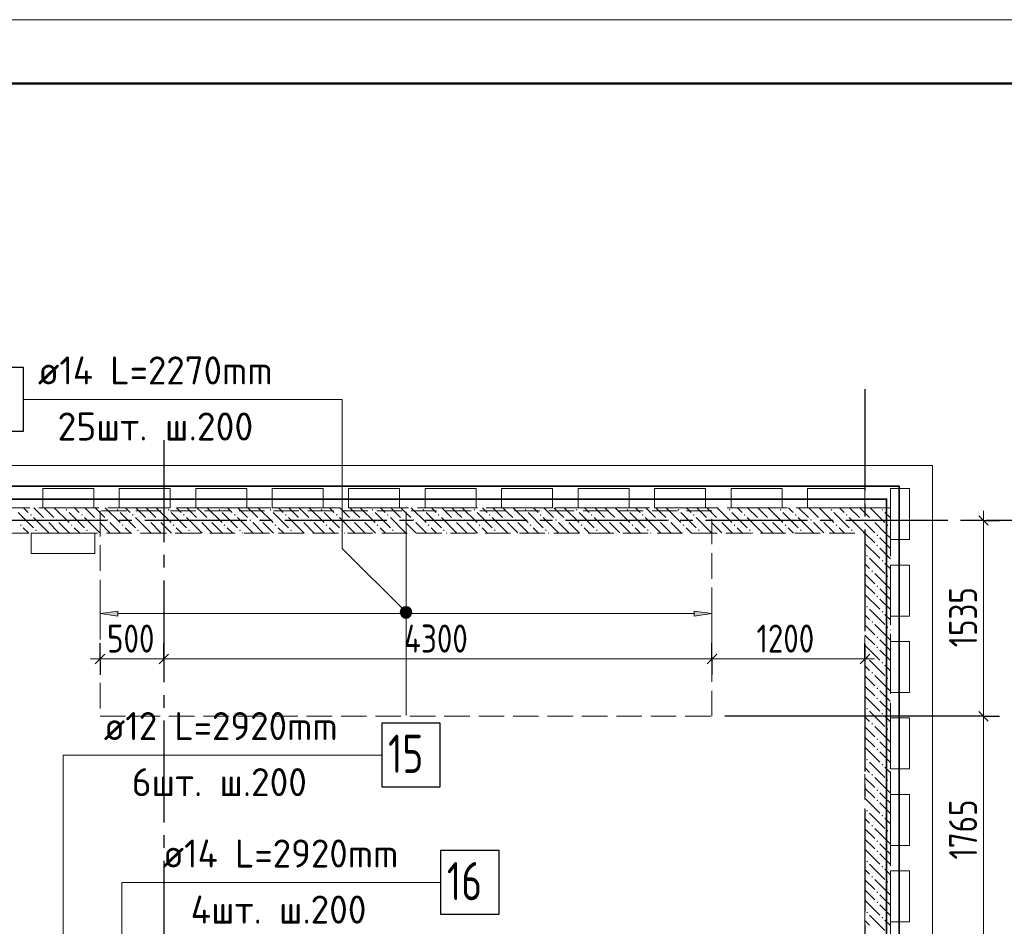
# Model space of a CAD drawing. Header units: millimetres. Extents: x 0 to 36258, y 0 to 42000.
# Tile 18 of 19: x 15193 to 22918, y 34885 to 42000. Entities that reach past the tile are written whole.
import ezdxf

# ---------------------------------------------------------------- set-up
doc = ezdxf.new("R2010")
doc.units = ezdxf.units.MM
doc.linetypes.add('______2', pattern=[270, 200, -70])
doc.linetypes.add('______5', pattern=[1100, 800, -100, 100, -100])
for name, color, linetype, lineweight in [('Standard', 7, 'Continuous', 25), ('ДОП Верх по Х', 7, 'Continuous', 25), ('Оси', 40, '______5', 18), ('Позиционная метка номер позиции', 7, 'Continuous', 13), ('Примечания', 7, 'Continuous', 25)]:
    doc.layers.add(name, color=color, linetype=linetype, lineweight=lineweight)
doc.layers.add('ЖБ Перекрытие верхний уровень', color=7, linetype='Continuous', lineweight=25, true_color=0xe0e0ff)
doc.layers.add('ЖБ Стена верхний уровень', color=7, linetype='Continuous', lineweight=25, true_color=0x006e00)
doc.styles.add('GOST 2.304-81', font='txt')
doc.styles.add('ISOCPEUR', font='txt')

msp = doc.modelspace()

# ---------------------------------------------------------------- hatches: boundary and pattern name
at = {"layer": 'ДОП Верх по Х', "linetype": 'Continuous', "lineweight": 13, "transparency": 33554687}
msp.add_hatch(color=7, dxfattribs=at).paths.add_polyline_path([(15964, 37319), (15824, 37339), (15964, 37359)], flags=16)
for points in [[(18191.7, 37320.2), (18191.7, 37357.8), (18186.5, 37339)], [(18191.7, 37357.8), (18205.2, 37306.7), (18205.2, 37371.3)], [(18191.7, 37357.8), (18191.7, 37320.2), (18205.2, 37306.7)], [(18205.2, 37371.3), (18224, 37301.5), (18224, 37376.5)], [(18205.2, 37371.3), (18205.2, 37306.7), (18224, 37301.5)], [(18224, 37376.5), (18224, 37301.5), (18242.7, 37306.7)], [(18224, 37376.5), (18242.7, 37306.7), (18242.7, 37371.3)], [(18242.7, 37371.3), (18242.7, 37306.7), (18256.2, 37320.2)], [(18242.7, 37371.3), (18256.2, 37320.2), (18256.2, 37357.8)], [(18256.2, 37357.8), (18256.2, 37320.2), (18261.5, 37339)], [(20484, 37319), (20624, 37339), (20484, 37359)]]:
    msp.add_hatch(color=7, dxfattribs=at).paths.add_polyline_path(points)
at = {"layer": 'ЖБ Стена верхний уровень', "linetype": 'Continuous', "lineweight": 18, "transparency": 33554687}
for points in [[(15554.4, 38153.1), (15560.9, 38159.6), (15567.4, 38153.1), (15560.9, 38146.6)], [(15954.4, 38153.1), (15960.9, 38159.6), (15967.4, 38153.1), (15960.9, 38146.6)], [(16354.4, 38153.1), (16360.9, 38159.6), (16367.4, 38153.1), (16360.9, 38146.6)], [(16754.4, 38153.1), (16760.9, 38159.6), (16767.4, 38153.1), (16760.9, 38146.6)], [(17154.4, 38153.1), (17160.9, 38159.6), (17167.4, 38153.1), (17160.9, 38146.6)], [(17554.4, 38153.1), (17560.9, 38159.6), (17567.4, 38153.1), (17560.9, 38146.6)], [(17954.4, 38153.1), (17960.9, 38159.6), (17967.4, 38153.1), (17960.9, 38146.6)], [(18354.4, 38153.1), (18360.9, 38159.6), (18367.4, 38153.1), (18360.9, 38146.6)], [(18754.4, 38153.1), (18760.9, 38159.6), (18767.4, 38153.1), (18760.9, 38146.6)], [(19154.4, 38153.1), (19160.9, 38159.6), (19167.4, 38153.1), (19160.9, 38146.6)], [(19554.4, 38153.1), (19560.9, 38159.6), (19567.4, 38153.1), (19560.9, 38146.6)], [(19954.4, 38153.1), (19960.9, 38159.6), (19967.4, 38153.1), (19960.9, 38146.6)], [(20354.4, 38153.1), (20360.9, 38159.6), (20367.4, 38153.1), (20360.9, 38146.6)], [(20754.4, 38153.1), (20760.9, 38159.6), (20767.4, 38153.1), (20760.9, 38146.6)], [(21154.4, 38153.1), (21160.9, 38159.6), (21167.4, 38153.1), (21160.9, 38146.6)], [(21554.4, 38153.1), (21560.9, 38159.6), (21567.4, 38153.1), (21560.9, 38146.6)], [(21954.4, 38153.1), (21960.9, 38159.6), (21967.4, 38153.1), (21960.9, 38146.6)], [(15274.5, 38113.1), (15281, 38119.6), (15287.5, 38113.1), (15281, 38106.6)], [(15674.5, 38113.1), (15681, 38119.6), (15687.5, 38113.1), (15681, 38106.6)], [(16074.5, 38113.1), (16081, 38119.6), (16087.5, 38113.1), (16081, 38106.6)], [(16474.5, 38113.1), (16481, 38119.6), (16487.5, 38113.1), (16481, 38106.6)], [(16874.5, 38113.1), (16881, 38119.6), (16887.5, 38113.1), (16881, 38106.6)], [(17274.5, 38113.1), (17281, 38119.6), (17287.5, 38113.1), (17281, 38106.6)], [(17674.5, 38113.1), (17681, 38119.6), (17687.5, 38113.1), (17681, 38106.6)], [(18074.5, 38113.1), (18081, 38119.6), (18087.5, 38113.1), (18081, 38106.6)], [(18474.5, 38113.1), (18481, 38119.6), (18487.5, 38113.1), (18481, 38106.6)], [(18874.5, 38113.1), (18881, 38119.6), (18887.5, 38113.1), (18881, 38106.6)], [(19274.5, 38113.1), (19281, 38119.6), (19287.5, 38113.1), (19281, 38106.6)], [(19674.5, 38113.1), (19681, 38119.6), (19687.5, 38113.1), (19681, 38106.6)], [(20074.5, 38113.1), (20081, 38119.6), (20087.5, 38113.1), (20081, 38106.6)], [(20474.5, 38113.1), (20481, 38119.6), (20487.5, 38113.1), (20481, 38106.6)], [(20874.5, 38113.1), (20881, 38119.6), (20887.5, 38113.1), (20881, 38106.6)], [(21274.5, 38113.1), (21281, 38119.6), (21287.5, 38113.1), (21281, 38106.6)], [(21674.5, 38113.1), (21681, 38119.6), (21687.5, 38113.1), (21681, 38106.6)], [(15194.5, 38033.1), (15201, 38039.6), (15207.5, 38033.1), (15201, 38026.6)], [(15394.5, 38073.1), (15401, 38079.6), (15407.5, 38073.1), (15401, 38066.6)], [(15474.5, 38073.1), (15481, 38079.6), (15487.5, 38073.1), (15481, 38066.6)], [(15594.5, 38033.1), (15601, 38039.6), (15607.5, 38033.1), (15601, 38026.6)], [(15794.5, 38073.1), (15801, 38079.6), (15807.5, 38073.1), (15801, 38066.6)], [(15874.5, 38073.1), (15881, 38079.6), (15887.5, 38073.1), (15881, 38066.6)], [(15994.5, 38033.1), (16001, 38039.6), (16007.5, 38033.1), (16001, 38026.6)], [(16194.5, 38073.1), (16201, 38079.6), (16207.5, 38073.1), (16201, 38066.6)], [(16274.5, 38073.1), (16281, 38079.6), (16287.5, 38073.1), (16281, 38066.6)], [(16394.5, 38033.1), (16401, 38039.6), (16407.5, 38033.1), (16401, 38026.6)], [(16594.5, 38073.1), (16601, 38079.6), (16607.5, 38073.1), (16601, 38066.6)], [(16674.5, 38073.1), (16681, 38079.6), (16687.5, 38073.1), (16681, 38066.6)], [(16794.5, 38033.1), (16801, 38039.6), (16807.5, 38033.1), (16801, 38026.6)], [(16994.5, 38073.1), (17001, 38079.6), (17007.5, 38073.1), (17001, 38066.6)], [(17074.5, 38073.1), (17081, 38079.6), (17087.5, 38073.1), (17081, 38066.6)], [(17194.5, 38033.1), (17201, 38039.6), (17207.5, 38033.1), (17201, 38026.6)], [(17394.5, 38073.1), (17401, 38079.6), (17407.5, 38073.1), (17401, 38066.6)], [(17474.5, 38073.1), (17481, 38079.6), (17487.5, 38073.1), (17481, 38066.6)], [(17594.5, 38033.1), (17601, 38039.6), (17607.5, 38033.1), (17601, 38026.6)], [(17794.5, 38073.1), (17801, 38079.6), (17807.5, 38073.1), (17801, 38066.6)], [(17874.5, 38073.1), (17881, 38079.6), (17887.5, 38073.1), (17881, 38066.6)], [(17994.5, 38033.1), (18001, 38039.6), (18007.5, 38033.1), (18001, 38026.6)], [(18194.5, 38073.1), (18201, 38079.6), (18207.5, 38073.1), (18201, 38066.6)], [(18274.5, 38073.1), (18281, 38079.6), (18287.5, 38073.1), (18281, 38066.6)], [(18394.5, 38033.1), (18401, 38039.6), (18407.5, 38033.1), (18401, 38026.6)], [(18594.5, 38073.1), (18601, 38079.6), (18607.5, 38073.1), (18601, 38066.6)], [(18674.5, 38073.1), (18681, 38079.6), (18687.5, 38073.1), (18681, 38066.6)], [(18794.5, 38033.1), (18801, 38039.6), (18807.5, 38033.1), (18801, 38026.6)], [(18994.5, 38073.1), (19001, 38079.6), (19007.5, 38073.1), (19001, 38066.6)], [(19074.5, 38073.1), (19081, 38079.6), (19087.5, 38073.1), (19081, 38066.6)], [(19194.5, 38033.1), (19201, 38039.6), (19207.5, 38033.1), (19201, 38026.6)], [(19394.5, 38073.1), (19401, 38079.6), (19407.5, 38073.1), (19401, 38066.6)], [(19474.5, 38073.1), (19481, 38079.6), (19487.5, 38073.1), (19481, 38066.6)], [(19594.5, 38033.1), (19601, 38039.6), (19607.5, 38033.1), (19601, 38026.6)], [(19794.5, 38073.1), (19801, 38079.6), (19807.5, 38073.1), (19801, 38066.6)], [(19874.5, 38073.1), (19881, 38079.6), (19887.5, 38073.1), (19881, 38066.6)], [(19994.5, 38033.1), (20001, 38039.6), (20007.5, 38033.1), (20001, 38026.6)], [(20194.5, 38073.1), (20201, 38079.6), (20207.5, 38073.1), (20201, 38066.6)], [(20274.5, 38073.1), (20281, 38079.6), (20287.5, 38073.1), (20281, 38066.6)], [(20394.5, 38033.1), (20401, 38039.6), (20407.5, 38033.1), (20401, 38026.6)], [(20594.5, 38073.1), (20601, 38079.6), (20607.5, 38073.1), (20601, 38066.6)], [(20674.5, 38073.1), (20681, 38079.6), (20687.5, 38073.1), (20681, 38066.6)], [(20794.5, 38033.1), (20801, 38039.6), (20807.5, 38033.1), (20801, 38026.6)], [(20994.5, 38073.1), (21001, 38079.6), (21007.5, 38073.1), (21001, 38066.6)], [(21074.5, 38073.1), (21081, 38079.6), (21087.5, 38073.1), (21081, 38066.6)], [(21194.5, 38033.1), (21201, 38039.6), (21207.5, 38033.1), (21201, 38026.6)], [(21394.5, 38073.1), (21401, 38079.6), (21407.5, 38073.1), (21401, 38066.6)], [(21474.5, 38073.1), (21481, 38079.6), (21487.5, 38073.1), (21481, 38066.6)], [(21594.5, 38033.1), (21601, 38039.6), (21607.5, 38033.1), (21601, 38026.6)], [(21794.5, 38073.1), (21801, 38079.6), (21807.5, 38073.1), (21801, 38066.6)], [(21874.5, 38073.1), (21881, 38079.6), (21887.5, 38073.1), (21881, 38066.6)], [(21994.5, 38033.1), (22001, 38039.6), (22007.5, 38033.1), (22001, 38026.6)], [(15314.5, 37993.1), (15321, 37999.6), (15327.5, 37993.1), (15321, 37986.6)], [(15714.5, 37993.1), (15721, 37999.6), (15727.5, 37993.1), (15721, 37986.6)], [(16114.5, 37993.1), (16121, 37999.6), (16127.5, 37993.1), (16121, 37986.6)], [(16514.5, 37993.1), (16521, 37999.6), (16527.5, 37993.1), (16521, 37986.6)], [(16914.5, 37993.1), (16921, 37999.6), (16927.5, 37993.1), (16921, 37986.6)], [(17314.5, 37993.1), (17321, 37999.6), (17327.5, 37993.1), (17321, 37986.6)], [(17714.5, 37993.1), (17721, 37999.6), (17727.5, 37993.1), (17721, 37986.6)], [(18114.5, 37993.1), (18121, 37999.6), (18127.5, 37993.1), (18121, 37986.6)], [(18514.5, 37993.1), (18521, 37999.6), (18527.5, 37993.1), (18521, 37986.6)], [(18914.5, 37993.1), (18921, 37999.6), (18927.5, 37993.1), (18921, 37986.6)], [(19314.5, 37993.1), (19321, 37999.6), (19327.5, 37993.1), (19321, 37986.6)], [(19714.5, 37993.1), (19721, 37999.6), (19727.5, 37993.1), (19721, 37986.6)], [(20114.5, 37993.1), (20121, 37999.6), (20127.5, 37993.1), (20121, 37986.6)], [(20514.5, 37993.1), (20521, 37999.6), (20527.4, 37993.1), (20521, 37986.6)], [(20914.5, 37993.1), (20921, 37999.6), (20927.4, 37993.1), (20921, 37986.6)], [(21314.5, 37993.1), (21321, 37999.6), (21327.4, 37993.1), (21321, 37986.6)], [(21714.5, 37993.1), (21721, 37999.6), (21727.4, 37993.1), (21721, 37986.6)], [(21914.5, 37953.1), (21921, 37959.6), (21927.4, 37953.1), (21921, 37946.6)], [(21914.5, 37873.1), (21921, 37879.6), (21927.4, 37873.1), (21921, 37866.6)], [(21834.5, 37793.1), (21840.9, 37799.6), (21847.4, 37793.1), (21840.9, 37786.6)], [(21954.4, 37753.1), (21960.9, 37759.6), (21967.4, 37753.1), (21960.9, 37746.6)], [(21874.5, 37673.1), (21881, 37679.6), (21887.5, 37673.1), (21881, 37666.6)], [(21994.5, 37633.1), (22001, 37639.6), (22007.5, 37633.1), (22001, 37626.6)], [(21914.5, 37553.1), (21921, 37559.6), (21927.4, 37553.1), (21921, 37546.6)], [(21914.5, 37473.1), (21921, 37479.6), (21927.4, 37473.1), (21921, 37466.6)], [(21834.5, 37393.1), (21840.9, 37399.6), (21847.4, 37393.1), (21840.9, 37386.6)], [(21954.4, 37353.1), (21960.9, 37359.6), (21967.4, 37353.1), (21960.9, 37346.6)], [(21874.5, 37273.1), (21881, 37279.6), (21887.5, 37273.1), (21881, 37266.6)], [(21994.5, 37233.1), (22001, 37239.6), (22007.5, 37233.1), (22001, 37226.6)], [(21914.5, 37153.1), (21921, 37159.6), (21927.4, 37153.1), (21921, 37146.6)], [(21914.5, 37073.1), (21921, 37079.6), (21927.4, 37073.1), (21921, 37066.6)], [(21834.5, 36993.1), (21840.9, 36999.6), (21847.4, 36993.1), (21840.9, 36986.6)], [(21954.4, 36953.1), (21960.9, 36959.6), (21967.4, 36953.1), (21960.9, 36946.6)], [(21874.5, 36873.1), (21881, 36879.6), (21887.5, 36873.1), (21881, 36866.6)], [(21994.5, 36833.1), (22001, 36839.6), (22007.5, 36833.1), (22001, 36826.6)], [(21914.5, 36753.1), (21921, 36759.6), (21927.4, 36753.1), (21921, 36746.6)], [(21914.5, 36673.1), (21921, 36679.6), (21927.4, 36673.1), (21921, 36666.6)], [(21834.5, 36593.1), (21840.9, 36599.6), (21847.4, 36593.1), (21840.9, 36586.6)], [(21954.4, 36553.1), (21960.9, 36559.6), (21967.4, 36553.1), (21960.9, 36546.6)], [(21874.5, 36473.1), (21881, 36479.6), (21887.5, 36473.1), (21881, 36466.6)], [(21994.5, 36433.1), (22001, 36439.6), (22007.5, 36433.1), (22001, 36426.6)], [(21914.5, 36353.1), (21921, 36359.6), (21927.4, 36353.1), (21921, 36346.6)], [(21914.5, 36273.1), (21921, 36279.6), (21927.4, 36273.1), (21921, 36266.6)], [(21834.5, 36193.1), (21840.9, 36199.6), (21847.4, 36193.1), (21840.9, 36186.6)], [(21954.4, 36153.1), (21960.9, 36159.6), (21967.4, 36153.1), (21960.9, 36146.6)], [(21874.5, 36073.1), (21881, 36079.6), (21887.5, 36073.1), (21881, 36066.6)], [(21994.5, 36033.1), (22001, 36039.6), (22007.5, 36033.1), (22001, 36026.6)], [(21914.5, 35953.1), (21921, 35959.6), (21927.4, 35953.1), (21921, 35946.6)], [(21914.5, 35873.1), (21921, 35879.6), (21927.4, 35873.1), (21921, 35866.6)], [(21834.5, 35793.1), (21840.9, 35799.6), (21847.4, 35793.1), (21840.9, 35786.6)], [(21954.4, 35753.1), (21960.9, 35759.6), (21967.4, 35753.1), (21960.9, 35746.6)], [(21874.5, 35673.1), (21881, 35679.6), (21887.5, 35673.1), (21881, 35666.6)], [(21994.5, 35633.1), (22001, 35639.6), (22007.5, 35633.1), (22001, 35626.6)], [(21914.5, 35553.1), (21921, 35559.6), (21927.4, 35553.1), (21921, 35546.6)], [(21914.5, 35473.1), (21921, 35479.6), (21927.4, 35473.1), (21921, 35466.6)], [(21834.5, 35393.1), (21840.9, 35399.6), (21847.4, 35393.1), (21840.9, 35386.6)], [(21954.4, 35353.1), (21960.9, 35359.6), (21967.4, 35353.1), (21960.9, 35346.6)], [(21874.5, 35273.1), (21881, 35279.6), (21887.5, 35273.1), (21881, 35266.6)], [(21994.5, 35233.1), (22001, 35239.6), (22007.5, 35233.1), (22001, 35226.6)], [(21914.5, 35153.1), (21921, 35159.6), (21927.4, 35153.1), (21921, 35146.6)], [(21914.5, 35073.1), (21921, 35079.6), (21927.4, 35073.1), (21921, 35066.6)], [(21834.5, 34993.1), (21840.9, 34999.6), (21847.4, 34993.1), (21840.9, 34986.6)], [(21954.4, 34953.1), (21960.9, 34959.6), (21967.4, 34953.1), (21960.9, 34946.6)]]:
    msp.add_hatch(color=7, dxfattribs=at).paths.add_polyline_path(points, flags=16)
at = {"layer": 'Позиционная метка номер позиции', "linetype": 'Continuous', "lineweight": 13, "transparency": 33554687}
for points in [[(18192.2, 37318), (18235.4, 37393.1), (18180.7, 37338.3)], [(18180.7, 37338.3), (18235.4, 37393.1), (18212.5, 37393.1)], [(18180.7, 37338.3), (18212.5, 37393.1), (18180.7, 37361.3)], [(18180.7, 37361.3), (18212.5, 37393.1), (18192.2, 37381.6)], [(18192.2, 37318), (18255.8, 37381.6), (18235.4, 37393.1)], [(18212.5, 37306.5), (18255.8, 37381.6), (18192.2, 37318)], [(18212.5, 37306.5), (18267.3, 37361.3), (18255.8, 37381.6)], [(18235.4, 37306.5), (18267.3, 37361.3), (18212.5, 37306.5)], [(18235.4, 37306.5), (18267.3, 37338.3), (18267.3, 37361.3)], [(18267.3, 37338.3), (18235.4, 37306.5), (18255.8, 37318)]]:
    msp.add_hatch(color=7, dxfattribs=at).paths.add_polyline_path(points)

# ---------------------------------------------------------------- linework, layer by layer
at = {"layer": 'Standard', "color": 7, "linetype": 'Continuous', "lineweight": 25, "transparency": 33554687}
for p, q in [((22791.5, 38032.5), (22716.5, 38107.5)), ((15786.5, 36945.5), (15861.5, 37020.5)), ((16286.5, 36945.5), (16361.5, 37020.5)), ((20586.5, 36945.5), (20661.5, 37020.5)), ((21786.5, 36945.5), (21861.5, 37020.5)), ((22791.5, 36495.5), (22716.5, 36570.5))]:
    msp.add_line(p, q, dxfattribs=at)
at = {"layer": 'Standard', "color": 7, "linetype": 'Continuous', "lineweight": 13, "transparency": 33554687}
for p, q in [((22754, 38070), (22754, 38145)), ((22754, 36533), (22754, 38070)), ((15824, 36983), (15749, 36983)), ((15824, 36983), (16324, 36983)), ((16324, 36983), (20624, 36983)), ((20624, 36983), (21824, 36983)), ((21824, 36983), (21899, 36983)), ((22754, 34770), (22754, 36533))]:
    msp.add_line(p, q, dxfattribs=at)
at = {"layer": 'Standard', "color": 251, "linetype": 'Continuous', "lineweight": -3, "true_color": 0x656565, "transparency": 33554687}
for p, q in [((22754, 38070), (22629, 38070)), ((22754, 38070), (22879, 38070)), ((22754, 38070), (22754, 38070)), ((15824, 36983), (15824, 37108)), ((16324, 36983), (16324, 37108)), ((20624, 36983), (20624, 37108)), ((21824, 36983), (21824, 37108)), ((15824, 36983), (15824, 36858)), ((16324, 36983), (16324, 36858)), ((20624, 36983), (20624, 36858)), ((21824, 36983), (21824, 36858)), ((22754, 36533), (22629, 36533)), ((22754, 36533), (22879, 36533))]:
    msp.add_line(p, q, dxfattribs=at)
at = {"layer": 'Standard', "color": 7, "linetype": 'Continuous', "lineweight": 13, "transparency": 33554687}
msp.add_lwpolyline([(0, 0), (29700, 0), (29700, 42000), (0, 42000), (0, 0)], close=True, dxfattribs=at)
at = {"layer": 'Standard', "color": 7, "linetype": 'Continuous', "lineweight": 50, "transparency": 33554687}
msp.add_lwpolyline([(2000, 41500), (29200, 41500), (29200, 500), (2000, 500), (2000, 41500)], close=True, dxfattribs=at)
at = {"layer": 'Standard', "color": 254, "linetype": 'Continuous', "lineweight": 35, "true_color": 0xc4c4ff, "transparency": 33554687}
for points in [[(7874, 16762), (22093.7, 16762), (22093.7, 38338), (7874, 38338), (7874, 16762)], [(7974, 16862), (21993.7, 16862), (21993.7, 38238), (7974, 38238), (7974, 16862)]]:
    msp.add_lwpolyline(points, dxfattribs=at)
at = {"layer": 'Standard', "color": 251, "linetype": 'Continuous', "lineweight": -3, "true_color": 0x656565, "transparency": 33554687}
msp.add_lwpolyline([(22754, 36533), (22737, 36533), (22737, 36533), (20724, 36533)], dxfattribs=at)
at = {"layer": 'ДОП Верх по Х', "color": 7, "linetype": 'Continuous', "lineweight": 13, "transparency": 33554687}
for p, q in [((15316, 39020), (17424, 39020)), ((15833, 36229.1), (17919, 36229.1)), ((16294.6, 35229.1), (18402.6, 35229.1))]:
    msp.add_line(p, q, dxfattribs=at)
at = {"layer": 'ДОП Верх по Х', "color": 7, "linetype": 'Continuous', "lineweight": 18, "transparency": 33554687}
msp.add_line((18224, 38138), (18224, 36540), dxfattribs=at)
at = {"layer": 'ДОП Верх по Х', "color": 251, "linetype": 'Continuous', "lineweight": 13, "true_color": 0x494949, "transparency": 33554687}
for p, q in [((15824, 37339), (15824, 37439)), ((20624, 37339), (20624, 37439)), ((15824, 37339), (15964, 37359)), ((15964, 37319), (15824, 37339)), ((15824, 37339), (15824, 37239)), ((15824, 37339), (15824, 37339)), ((15964, 37359), (15964, 37319)), ((15964, 37339), (18194, 37339)), ((18224, 37376.5), (18224, 37376.5)), ((18254, 37339), (20484, 37339)), ((20624, 37339), (20484, 37359)), ((20484, 37359), (20484, 37319)), ((20484, 37319), (20624, 37339)), ((20624, 37339), (20624, 37239)), ((20624, 37339), (20624, 37339)), ((18224, 37301.5), (18224, 37301.5))]:
    msp.add_line(p, q, dxfattribs=at)
at = {"layer": 'ДОП Верх по Х', "color": 7, "linetype": 'Continuous', "lineweight": 25, "transparency": 33554687}
for points in [[(14764, 38770), (15224, 38770), (15224, 39270), (14764, 39270), (14764, 38770)], [(18033, 35979.1), (18493, 35979.1), (18493, 36479.1), (18033, 36479.1), (18033, 35979.1)], [(18494.6, 34979.1), (18954.6, 34979.1), (18954.6, 35479.1), (18494.6, 35479.1), (18494.6, 34979.1)]]:
    msp.add_lwpolyline(points, dxfattribs=at)
at = {"layer": 'ДОП Верх по Х', "color": 251, "linetype": 'Continuous', "lineweight": 13, "true_color": 0x494949, "transparency": 33554687}
msp.add_circle((18224, 37339), 37.5, dxfattribs=at)
at = {"layer": 'ЖБ Перекрытие верхний уровень', "color": 7, "linetype": 'Continuous', "lineweight": 18, "transparency": 33554687}
for p, q in [((22354, 38500), (7394, 38500)), ((22354, 31890), (22354, 38500)), ((15374, 38320), (15774, 38320)), ((15374, 38170), (15374, 38320)), ((15774, 38320), (15774, 38170)), ((15974, 38170), (15974, 38320)), ((15974, 38320), (16374, 38320)), ((16374, 38320), (16374, 38170)), ((16574, 38320), (16974, 38320)), ((16574, 38170), (16574, 38320)), ((16974, 38320), (16974, 38170)), ((17174, 38170), (17174, 38320)), ((17174, 38320), (17574, 38320)), ((17574, 38320), (17574, 38170)), ((17774, 38320), (18174, 38320)), ((17774, 38170), (17774, 38320)), ((18174, 38320), (18174, 38170)), ((18374, 38170), (18374, 38320)), ((18374, 38320), (18774, 38320)), ((18774, 38320), (18774, 38170)), ((18974, 38320), (19374, 38320)), ((18974, 38170), (18974, 38320)), ((19374, 38320), (19374, 38170)), ((19574, 38170), (19574, 38320)), ((19574, 38320), (19974, 38320)), ((19974, 38320), (19974, 38170)), ((20174, 38320), (20574, 38320)), ((20174, 38170), (20174, 38320)), ((20574, 38320), (20574, 38170)), ((20774, 38170), (20774, 38320)), ((20774, 38320), (21174, 38320)), ((21174, 38320), (21174, 38170)), ((21374, 38320), (21824, 38320)), ((21374, 38170), (21374, 38320)), ((21824, 38320), (21824, 38170)), ((22024, 38170), (22024, 38320)), ((22024, 38320), (22174, 38320)), ((22174, 38320), (22174, 37920)), ((15774, 38170), (15374, 38170)), ((16374, 38170), (15974, 38170)), ((16974, 38170), (16574, 38170)), ((17574, 38170), (17174, 38170)), ((18174, 38170), (17774, 38170)), ((18774, 38170), (18374, 38170)), ((19374, 38170), (18974, 38170)), ((19974, 38170), (19574, 38170)), ((20574, 38170), (20174, 38170)), ((21174, 38170), (20774, 38170)), ((21824, 38170), (21374, 38170)), ((22024, 37920), (22024, 38170)), ((15783.8, 37970), (15283.8, 37970)), ((15283.8, 37970), (15283.8, 37810)), ((15783.8, 37810), (15783.8, 37970)), ((22174, 37920), (22024, 37920)), ((15283.8, 37810), (15783.8, 37810)), ((22024, 37320), (22024, 37720)), ((22024, 37720), (22174, 37720)), ((22174, 37720), (22174, 37320)), ((22174, 37320), (22024, 37320)), ((22024, 37120), (22174, 37120)), ((22024, 36720), (22024, 37120)), ((22174, 37120), (22174, 36720)), ((22174, 36720), (22024, 36720)), ((22024, 36120), (22024, 36520)), ((22024, 36520), (22174, 36520)), ((22174, 36520), (22174, 36120)), ((22174, 36120), (22024, 36120)), ((22024, 35920), (22174, 35920)), ((22024, 35520), (22024, 35920)), ((22174, 35920), (22174, 35520)), ((22174, 35520), (22024, 35520)), ((22024, 34920), (22024, 35320)), ((22024, 35320), (22174, 35320)), ((22174, 35320), (22174, 34920)), ((22174, 34920), (22024, 34920))]:
    msp.add_line(p, q, dxfattribs=at)
at = {"layer": 'ЖБ Стена верхний уровень', "color": 251, "linetype": '______2', "lineweight": 13, "true_color": 0x656565, "transparency": 33554687}
for p, q in [((22024, 38170), (9124, 38170)), ((22024, 37970), (22024, 38170)), ((9124, 37970), (21824, 37970)), ((21824, 37970), (21824, 31560)), ((22024, 31580), (22024, 37970))]:
    msp.add_line(p, q, dxfattribs=at)
at = {"layer": 'ЖБ Стена верхний уровень', "color": 9, "linetype": 'Continuous', "lineweight": 18, "true_color": 0xc7c7c7, "transparency": 33554687}
for p, q in [((15224.1, 38170), (15260.9, 38133.1)), ((15304.1, 38170), (15381, 38093.1)), ((15421, 38133.1), (15384.1, 38170)), ((15464.1, 38170), (15581, 38053.1)), ((15624.1, 38170), (15660.9, 38133.1)), ((15704.1, 38170), (15781, 38093.1)), ((15821, 38133.1), (15784.1, 38170)), ((15864.1, 38170), (15981, 38053.1)), ((16024.1, 38170), (16060.9, 38133.1)), ((16104.1, 38170), (16181, 38093.1)), ((16221, 38133.1), (16184.1, 38170)), ((16264.1, 38170), (16381, 38053.1)), ((16424.1, 38170), (16460.9, 38133.1)), ((16504.1, 38170), (16581, 38093.1)), ((16621, 38133.1), (16584.1, 38170)), ((16664.1, 38170), (16781, 38053.1)), ((16824.1, 38170), (16860.9, 38133.1)), ((16904.1, 38170), (16981, 38093.1)), ((17021, 38133.1), (16984.1, 38170)), ((17064.1, 38170), (17181, 38053.1)), ((17224.1, 38170), (17260.9, 38133.1)), ((17304.1, 38170), (17381, 38093.1)), ((17421, 38133.1), (17384.1, 38170)), ((17464.1, 38170), (17581, 38053.1)), ((17624.1, 38170), (17660.9, 38133.1)), ((17704.1, 38170), (17781, 38093.1)), ((17821, 38133.1), (17784.1, 38170)), ((17864.1, 38170), (17981, 38053.1)), ((18024.1, 38170), (18060.9, 38133.1)), ((18104.1, 38170), (18181, 38093.1)), ((18221, 38133.1), (18184.1, 38170)), ((18264.1, 38170), (18381, 38053.1)), ((18424.1, 38170), (18460.9, 38133.1)), ((18504.1, 38170), (18581, 38093.1)), ((18621, 38133.1), (18584.1, 38170)), ((18664.1, 38170), (18781, 38053.1)), ((18824.1, 38170), (18860.9, 38133.1)), ((18904.1, 38170), (18981, 38093.1)), ((19021, 38133.1), (18984.1, 38170)), ((19064.1, 38170), (19181, 38053.1)), ((19224.1, 38170), (19260.9, 38133.1)), ((19304.1, 38170), (19381, 38093.1)), ((19421, 38133.1), (19384.1, 38170)), ((19464.1, 38170), (19581, 38053.1)), ((19624.1, 38170), (19660.9, 38133.1)), ((19704.1, 38170), (19781, 38093.1)), ((19821, 38133.1), (19784.1, 38170)), ((19864.1, 38170), (19981, 38053.1)), ((20024.1, 38170), (20060.9, 38133.1)), ((20104.1, 38170), (20181, 38093.1)), ((20221, 38133.1), (20184.1, 38170)), ((20264.1, 38170), (20381, 38053.1)), ((20424.1, 38170), (20460.9, 38133.1)), ((20504.1, 38170), (20581, 38093.1)), ((20621, 38133.1), (20584.1, 38170)), ((20664.1, 38170), (20781, 38053.1)), ((20824.1, 38170), (20860.9, 38133.1)), ((20904.1, 38170), (20981, 38093.1)), ((21021, 38133.1), (20984.1, 38170)), ((21064.1, 38170), (21181, 38053.1)), ((21224.1, 38170), (21260.9, 38133.1)), ((21304.1, 38170), (21381, 38093.1)), ((21421, 38133.1), (21384.1, 38170)), ((21464.1, 38170), (21581, 38053.1)), ((21624.1, 38170), (21660.9, 38133.1)), ((21704.1, 38170), (21781, 38093.1)), ((21821, 38133.1), (21784.1, 38170)), ((21864.1, 38170), (21981, 38053.1)), ((15181, 38133.1), (15301, 38013.1)), ((15421, 37973.1), (15301, 38093.1)), ((15460.9, 38093.1), (15421, 38133.1)), ((15581, 38133.1), (15701, 38013.1)), ((15821, 37973.1), (15701, 38093.1)), ((15860.9, 38093.1), (15821, 38133.1)), ((15981, 38133.1), (16101, 38013.1)), ((16221, 37973.1), (16101, 38093.1)), ((16260.9, 38093.1), (16221, 38133.1)), ((16381, 38133.1), (16501, 38013.1)), ((16621, 37973.1), (16501, 38093.1)), ((16660.9, 38093.1), (16621, 38133.1)), ((16781, 38133.1), (16901, 38013.1)), ((17021, 37973.1), (16901, 38093.1)), ((17060.9, 38093.1), (17021, 38133.1)), ((17181, 38133.1), (17301, 38013.1)), ((17421, 37973.1), (17301, 38093.1)), ((17460.9, 38093.1), (17421, 38133.1)), ((17581, 38133.1), (17701, 38013.1)), ((17821, 37973.1), (17701, 38093.1)), ((17860.9, 38093.1), (17821, 38133.1)), ((17981, 38133.1), (18101, 38013.1)), ((18221, 37973.1), (18101, 38093.1)), ((18260.9, 38093.1), (18221, 38133.1)), ((18381, 38133.1), (18501, 38013.1)), ((18621, 37973.1), (18501, 38093.1)), ((18660.9, 38093.1), (18621, 38133.1)), ((18781, 38133.1), (18901, 38013.1)), ((19021, 37973.1), (18901, 38093.1)), ((19060.9, 38093.1), (19021, 38133.1)), ((19181, 38133.1), (19301, 38013.1)), ((19421, 37973.1), (19301, 38093.1)), ((19460.9, 38093.1), (19421, 38133.1)), ((19581, 38133.1), (19701, 38013.1)), ((19821, 37973.1), (19701, 38093.1)), ((19860.9, 38093.1), (19821, 38133.1)), ((19981, 38133.1), (20101, 38013.1)), ((20221, 37973.1), (20101, 38093.1)), ((20260.9, 38093.1), (20221, 38133.1)), ((20381, 38133.1), (20501, 38013.1)), ((20621, 37973.1), (20501, 38093.1)), ((20660.9, 38093.1), (20621, 38133.1)), ((20781, 38133.1), (20901, 38013.1)), ((21021, 37973.1), (20901, 38093.1)), ((21060.9, 38093.1), (21021, 38133.1)), ((21181, 38133.1), (21301, 38013.1)), ((21421, 37973.1), (21301, 38093.1)), ((21460.9, 38093.1), (21421, 38133.1)), ((21581, 38133.1), (21701, 38013.1)), ((21821, 37973.1), (21701, 38093.1)), ((21860.9, 38093.1), (21821, 38133.1)), ((21981, 38133.1), (22024, 38090.1)), ((15264.1, 37970), (15221, 38013.1)), ((15421, 38053.1), (15501, 37973.1)), ((15501, 38053.1), (15584.1, 37970)), ((15664.1, 37970), (15621, 38013.1)), ((15821, 38053.1), (15901, 37973.1)), ((15901, 38053.1), (15984.1, 37970)), ((16064.1, 37970), (16021, 38013.1)), ((16221, 38053.1), (16301, 37973.1)), ((16301, 38053.1), (16384.1, 37970)), ((16464.1, 37970), (16421, 38013.1)), ((16621, 38053.1), (16701, 37973.1)), ((16701, 38053.1), (16784.1, 37970)), ((16864.1, 37970), (16821, 38013.1)), ((17021, 38053.1), (17101, 37973.1)), ((17101, 38053.1), (17184.1, 37970)), ((17264.1, 37970), (17221, 38013.1)), ((17421, 38053.1), (17501, 37973.1)), ((17501, 38053.1), (17584.1, 37970)), ((17664.1, 37970), (17621, 38013.1)), ((17821, 38053.1), (17901, 37973.1)), ((17901, 38053.1), (17984.1, 37970)), ((18064.1, 37970), (18021, 38013.1)), ((18221, 38053.1), (18301, 37973.1)), ((18301, 38053.1), (18384.1, 37970)), ((18464.1, 37970), (18421, 38013.1)), ((18621, 38053.1), (18701, 37973.1)), ((18701, 38053.1), (18784.1, 37970)), ((18864.1, 37970), (18821, 38013.1)), ((19021, 38053.1), (19101, 37973.1)), ((19101, 38053.1), (19184.1, 37970)), ((19264.1, 37970), (19221, 38013.1)), ((19421, 38053.1), (19501, 37973.1)), ((19501, 38053.1), (19584.1, 37970)), ((19664.1, 37970), (19621, 38013.1)), ((19821, 38053.1), (19901, 37973.1)), ((19901, 38053.1), (19984.1, 37970)), ((20064.1, 37970), (20021, 38013.1)), ((20221, 38053.1), (20301, 37973.1)), ((20301, 38053.1), (20384.1, 37970)), ((20464.1, 37970), (20421, 38013.1)), ((20621, 38053.1), (20701, 37973.1)), ((20701, 38053.1), (20784.1, 37970)), ((20864.1, 37970), (20821, 38013.1)), ((21021, 38053.1), (21101, 37973.1)), ((21101, 38053.1), (21184.1, 37970)), ((21264.1, 37970), (21221, 38013.1)), ((21421, 38053.1), (21501, 37973.1)), ((21501, 38053.1), (21584.1, 37970)), ((21664.1, 37970), (21621, 38013.1)), ((21821, 38053.1), (21901, 37973.1)), ((21901, 38053.1), (21984.1, 37970)), ((22024, 38010.1), (22021, 38013.1)), ((15341, 37973.1), (15344.1, 37970)), ((15421, 37973.1), (15424.1, 37970)), ((15740.9, 37973.1), (15744.1, 37970)), ((15821, 37973.1), (15824.1, 37970)), ((16140.9, 37973.1), (16144.1, 37970)), ((16221, 37973.1), (16224.1, 37970)), ((16540.9, 37973.1), (16544.1, 37970)), ((16621, 37973.1), (16624.1, 37970)), ((16940.9, 37973.1), (16944.1, 37970)), ((17021, 37973.1), (17024.1, 37970)), ((17340.9, 37973.1), (17344.1, 37970)), ((17421, 37973.1), (17424.1, 37970)), ((17740.9, 37973.1), (17744.1, 37970)), ((17821, 37973.1), (17824.1, 37970)), ((18140.9, 37973.1), (18144.1, 37970)), ((18221, 37973.1), (18224.1, 37970)), ((18540.9, 37973.1), (18544.1, 37970)), ((18621, 37973.1), (18624.1, 37970)), ((18940.9, 37973.1), (18944.1, 37970)), ((19021, 37973.1), (19024.1, 37970)), ((19340.9, 37973.1), (19344.1, 37970)), ((19421, 37973.1), (19424.1, 37970)), ((19740.9, 37973.1), (19744.1, 37970)), ((19821, 37973.1), (19824.1, 37970)), ((20140.9, 37973.1), (20144.1, 37970)), ((20221, 37973.1), (20224.1, 37970)), ((20540.9, 37973.1), (20544.1, 37970)), ((20621, 37973.1), (20624.1, 37970)), ((20940.9, 37973.1), (20944.1, 37970)), ((21021, 37973.1), (21024.1, 37970)), ((21340.9, 37973.1), (21344.1, 37970)), ((21421, 37973.1), (21424.1, 37970)), ((21740.9, 37973.1), (21744.1, 37970)), ((21821, 37973.1), (21824.1, 37970)), ((21824.1, 37970), (21901, 37893.1)), ((21981, 37893.1), (21940.9, 37933.1)), ((21984.1, 37970), (22021, 37933.1)), ((21824, 37890.1), (21940.9, 37773.1)), ((21940.9, 37853.1), (22024, 37770.1)), ((22021, 37853.1), (21981, 37893.1)), ((21860.9, 37773.1), (21981, 37653.1)), ((21860.9, 37693.1), (21824, 37730.1)), ((21981, 37733.1), (22024, 37690.1)), ((21824, 37650.1), (21901, 37573.1)), ((21901, 37653.1), (22021, 37533.1)), ((21824, 37570.1), (21901, 37493.1)), ((22024, 37610.1), (22021, 37613.1)), ((21824, 37490.1), (21940.9, 37373.1)), ((21981, 37493.1), (21940.9, 37533.1)), ((22021, 37453.1), (21981, 37493.1)), ((21940.9, 37453.1), (22024, 37370.1)), ((21860.9, 37293.1), (21824, 37330.1)), ((21860.9, 37373.1), (21981, 37253.1)), ((21981, 37333.1), (22024, 37290.1)), ((21824, 37250.1), (21901, 37173.1)), ((21901, 37253.1), (22021, 37133.1)), ((21824, 37170.1), (21901, 37093.1)), ((22024, 37210.1), (22021, 37213.1)), ((21824, 37090.1), (21940.9, 36973.1)), ((21981, 37093.1), (21940.9, 37133.1)), ((22021, 37053.1), (21981, 37093.1)), ((21940.9, 37053.1), (22024, 36970.1)), ((21860.9, 36893.1), (21824, 36930.1)), ((21860.9, 36973.1), (21981, 36853.1)), ((21981, 36933.1), (22024, 36890.1)), ((21824, 36850.1), (21901, 36773.1)), ((21901, 36853.1), (22021, 36733.1)), ((21824, 36770.1), (21901, 36693.1)), ((22024, 36810.1), (22021, 36813.1)), ((21981, 36693.1), (21940.9, 36733.1)), ((22021, 36653.1), (21981, 36693.1)), ((21824, 36690.1), (21940.9, 36573.1)), ((21940.9, 36653.1), (22024, 36570.1)), ((21860.9, 36573.1), (21981, 36453.1)), ((21860.9, 36493.1), (21824, 36530.1)), ((21981, 36533.1), (22024, 36490.1)), ((21824, 36450.1), (21901, 36373.1)), ((21901, 36453.1), (22021, 36333.1)), ((22024, 36410.1), (22021, 36413.1)), ((21824, 36370.1), (21901, 36293.1)), ((21981, 36293.1), (21940.9, 36333.1)), ((21824, 36290.1), (21940.9, 36173.1)), ((21940.9, 36253.1), (22024, 36170.1)), ((22021, 36253.1), (21981, 36293.1)), ((21860.9, 36173.1), (21981, 36053.1)), ((21860.9, 36093.1), (21824, 36130.1)), ((21981, 36133.1), (22024, 36090.1)), ((21824, 36050.1), (21901, 35973.1)), ((21901, 36053.1), (22021, 35933.1)), ((22024, 36010.1), (22021, 36013.1)), ((21824, 35970.1), (21901, 35893.1)), ((21981, 35893.1), (21940.9, 35933.1)), ((21824, 35890.1), (21940.9, 35773.1)), ((21940.9, 35853.1), (22024, 35770.1)), ((22021, 35853.1), (21981, 35893.1)), ((21860.9, 35773.1), (21981, 35653.1)), ((21860.9, 35693.1), (21824, 35730.1)), ((21981, 35733.1), (22024, 35690.1)), ((21824, 35650.1), (21901, 35573.1)), ((21901, 35653.1), (22021, 35533.1)), ((22024, 35610.1), (22021, 35613.1)), ((21824, 35570.1), (21901, 35493.1)), ((21981, 35493.1), (21940.9, 35533.1)), ((21824, 35490.1), (21940.9, 35373.1)), ((22021, 35453.1), (21981, 35493.1)), ((21940.9, 35453.1), (22024, 35370.1)), ((21860.9, 35293.1), (21824, 35330.1)), ((21860.9, 35373.1), (21981, 35253.1)), ((21981, 35333.1), (22024, 35290.1)), ((21824, 35250.1), (21901, 35173.1)), ((21901, 35253.1), (22021, 35133.1)), ((21824, 35170.1), (21901, 35093.1)), ((22024, 35210.1), (22021, 35213.1)), ((21824, 35090.1), (21940.9, 34973.1)), ((21981, 35093.1), (21940.9, 35133.1)), ((22021, 35053.1), (21981, 35093.1)), ((21940.9, 35053.1), (22024, 34970.1)), ((21860.9, 34893.1), (21824, 34930.1)), ((21860.9, 34973.1), (21981, 34853.1)), ((21981, 34933.1), (22024, 34890.1))]:
    msp.add_line(p, q, dxfattribs=at)
at = {"layer": 'Оси', "color": 8, "linetype": '______5', "lineweight": -3, "transparency": 33554687}
for p, q in [((21824, 39100), (21824, 14930)), ((16324, 38700), (16324, 14930)), ((23574, 38070), (3600, 38070))]:
    msp.add_line(p, q, dxfattribs=at)
at = {"layer": 'Позиционная метка номер позиции', "color": 7, "linetype": 'Continuous', "lineweight": 13, "transparency": 33554687}
for p, q in [((18192.2, 37381.6), (18192.2, 37381.6)), ((18192.2, 37318), (18192.2, 37318)), ((18255.8, 37381.6), (18255.8, 37381.6)), ((18255.8, 37318), (18255.8, 37318))]:
    msp.add_line(p, q, dxfattribs=at)
for points in [[(18224, 37349.8), (17724, 37849.8), (17724, 39020), (15224, 39020)], [(14734, 32374.1), (15533, 33173.1), (15533, 36229.1), (18033, 36229.1)], [(16793.7, 32374.1), (15994.6, 33173.1), (15994.6, 35229.1), (18494.6, 35229.1)]]:
    msp.add_lwpolyline(points, dxfattribs=at)
msp.add_circle((18224, 37349.8), 45, dxfattribs=at)
at = {"layer": 'Примечания', "color": 7, "linetype": '______2', "lineweight": 18, "transparency": 33554687}
for p, q in [((20624, 38145), (15824, 38145)), ((15824, 38145), (15824, 36533)), ((20624, 36533), (20624, 38145)), ((15824, 36533), (20624, 36533))]:
    msp.add_line(p, q, dxfattribs=at)

# ---------------------------------------------------------------- texts
at = {"layer": 'Standard', "color": 7, "linetype": 'Continuous', "lineweight": 25, "transparency": 33554687, "char_height": 220, "attachment_point": 7, "rotation": 90, "style": 'GOST 2.304-81'}
for s, insert, width in [('1535', (22704, 37074.8), 579.019), ('1765', (22704, 35409.2), 610.165)]:
    msp.add_mtext(s, dxfattribs=dict(at, insert=insert, width=width))
at = {"layer": 'Standard', "color": 7, "linetype": 'Continuous', "lineweight": 25, "transparency": 33554687, "char_height": 220, "attachment_point": 7, "style": 'GOST 2.304-81'}
for s, insert, width in [('500', (15878.5, 37033), 516.396), ('4300', (18208.2, 37033), 657.046), ('1200', (20973.8, 37033), 625.735)]:
    msp.add_mtext(s, dxfattribs=dict(at, insert=insert, width=width))
at = {"layer": 'ДОП Верх по Х', "color": 7, "linetype": 'Continuous', "lineweight": 13, "transparency": 33554687, "attachment_point": 7, "style": 'ISOCPEUR'}
for s, insert, char_height, width in [('\\W0.96;ø14 L=2270mm ', (15336, 39137.3), 220, 2172.605), ('\\W0.98;25шт. ш.200 ', (15490, 38697.3), 220, 1866.447), ('\\W0.96;ø12 L=2920mm ', (15853, 36346.4), 220, 2150.516), ('\\W0.75;15', (18083, 36089.1), 300, 472.289), ('\\W0.97;6шт. ш.200 ', (16073, 35906.4), 220, 1712.331), ('\\W0.96;ø14 L=2920mm ', (16314.6, 35346.4), 220, 2172.605), ('\\W0.75;16', (18544.6, 35089.1), 300, 472.289), ('\\W0.97;4шт. ш.200 ', (16534.6, 34906.4), 220, 1734.406)]:
    msp.add_mtext(s, dxfattribs=dict(at, insert=insert, char_height=char_height, width=width))

doc.saveas('drawing.dxf')
